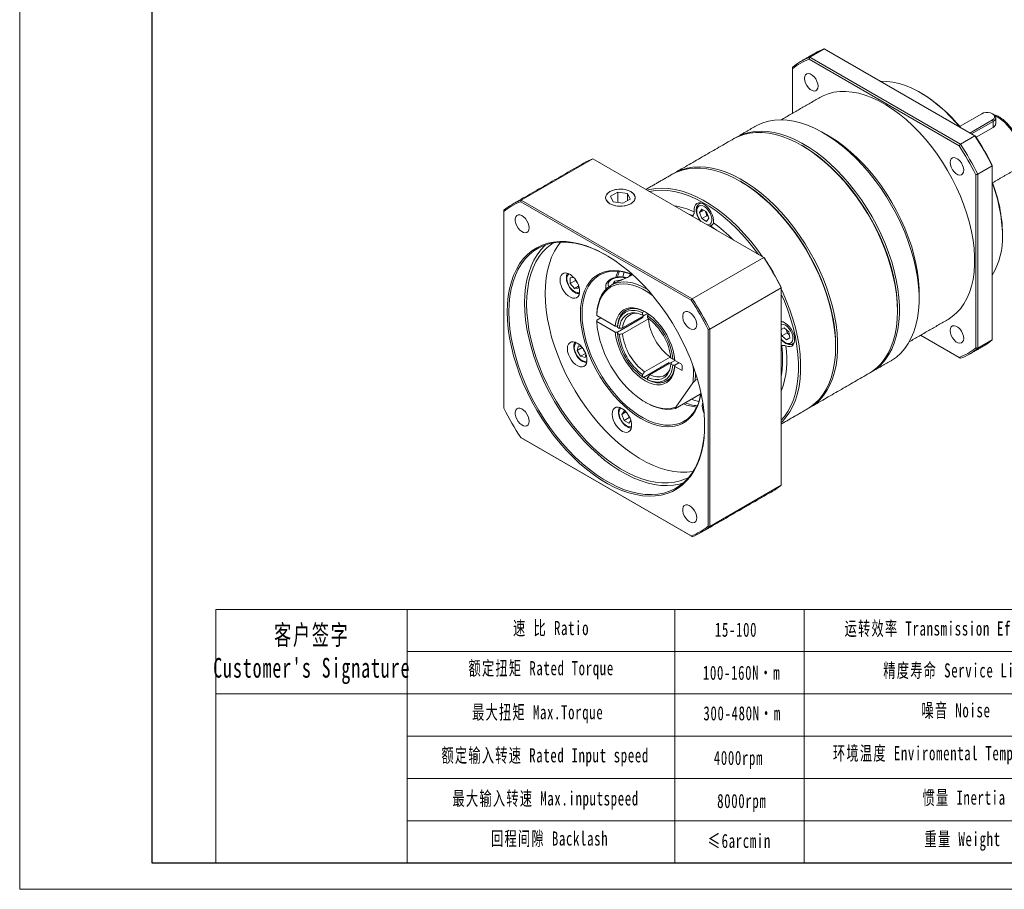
# Model space of a CAD drawing. Header units: millimetres. Extents: x -116 to 646, y -114 to 425.
# Tile 1 of 4: x -116 to 222, y -114 to 185. Entities that reach past the tile are written whole.
import ezdxf

# ---------------------------------------------------------------- set-up
doc = ezdxf.new("R2010")
doc.units = ezdxf.units.MM
doc.header["$LTSCALE"] = 10
doc.layers.get('0').update_dxf_attribs({"lineweight": 18})
doc.layers.add('7标注层', color=4, linetype='Continuous', lineweight=18)
doc.layers.add('图框_外框线', color=7, linetype='Continuous', lineweight=18)
doc.styles.add('标准', font='txt', dxfattribs={"width": 0.667})

msp = doc.modelspace()

# ---------------------------------------------------------------- linework, layer by layer
at = {"color": 7, "linetype": 'Continuous', "lineweight": 15}
for p, q in [((155.39, 171.84), (160.34, 174.7)), ((212.09, 144.83), (160.34, 174.7)), ((206.66, 141.43), (155.16, 171.16)), ((155.39, 171.84), (207.14, 141.97)), ((149.45, 168.41), (149.45, 167.86)), ((149.45, 167.86), (149.45, 152.6)), ((214.43, 152.45), (206.86, 148.08)), ((210.33, 145.84), (218.11, 150.33)), ((218.39, 149.84), (210.9, 145.51)), ((218.11, 150.33), (218.39, 149.84)), ((218.39, 149.84), (218.39, 147.78)), ((219.27, 151.06), (219.27, 148.9)), ((218.39, 147.78), (212.52, 144.39)), ((212.09, 144.83), (207.14, 141.97)), ((80.9, 136.96), (56.37, 122.79)), ((139.64, 103.05), (80.9, 136.96)), ((213.09, 131.67), (218.04, 134.53)), ((218.04, 134.79), (218.04, 134.53)), ((218.04, 74.77), (218.04, 134.53)), ((212.38, 72.06), (212.38, 131.53)), ((213.09, 131.67), (213.09, 71.91)), ((89.51, 125.57), (87.06, 124.15)), ((92.85, 125.05), (89.51, 125.57)), ((89.51, 121.98), (89.51, 125.57)), ((93.75, 123.12), (92.85, 125.05)), ((92.85, 122.6), (92.85, 125.05)), ((114.72, 88.45), (56.19, 122.24)), ((56.37, 122.79), (115.1, 88.89)), ((87.06, 124.15), (87.95, 122.22)), ((87.95, 122.22), (91.3, 121.71)), ((91.3, 121.71), (93.75, 123.12)), ((50.38, 119.34), (50.38, 118.89)), ((50.38, 118.89), (50.38, 51.3)), ((117.55, 118.54), (118.37, 119.7)), ((118.96, 119.35), (117.55, 118.54)), ((118.37, 116.43), (117.55, 118.54)), ((118.37, 119.7), (120, 118.76)), ((119.52, 119.03), (119.73, 118.51)), ((119.73, 118.51), (120.13, 117.45)), ((120, 118.76), (120.82, 116.65)), ((115.21, 117.48), (113.31, 118.25)), ((114.93, 117.32), (115.21, 117.48)), ((120.13, 117.45), (118.37, 116.43)), ((120, 115.49), (118.37, 116.43)), ((120.82, 116.65), (120, 115.49)), ((120.13, 117.45), (120.61, 117.18)), ((121.46, 113.87), (121.17, 113.71)), ((123.36, 112.45), (121.46, 113.87)), ((221.57, 111.18), (221.57, 110.77)), ((139.64, 103.05), (115.1, 88.89)), ((73.2, 96.1), (74.41, 96.21)), ((73.2, 94.21), (73.2, 96.1)), ((74.97, 95.23), (73.2, 94.21)), ((74.97, 95.23), (74.97, 95.53)), ((75.67, 94.35), (74.97, 95.23)), ((87.87, 93.95), (88.36, 95.01)), ((88.36, 95.01), (90.91, 95.41)), ((88.36, 94.21), (88.36, 95.01)), ((94.29, 97.29), (94.29, 97.05)), ((74.61, 92.45), (73.2, 94.21)), ((76.03, 93.27), (74.61, 92.45)), ((76.03, 92.58), (74.61, 92.45)), ((75.68, 94.34), (75.67, 94.35)), ((76.03, 93.54), (76.03, 92.58)), ((85.4, 93.22), (85.4, 92.14)), ((145.63, 92.68), (121.09, 78.52)), ((145.63, 92.89), (145.63, 92.68)), ((145.63, 24.85), (145.63, 92.68)), ((192.93, 90.97), (192.93, 88.93)), ((185.51, 85.06), (185.51, 84.65)), ((88.67, 79.52), (82.29, 83.2)), ((82.29, 81.57), (83.71, 82.39)), ((82.29, 81.16), (88.67, 77.48)), ((89.38, 77.48), (98.22, 82.58)), ((89.38, 77.48), (97.87, 82.38)), ((91.16, 78.91), (99.78, 83.88)), ((100, 81.97), (91.16, 76.86)), ((97.87, 82.79), (97.9, 82.4)), ((98.22, 82.58), (97.87, 82.78)), ((98, 84.09), (98, 83.33)), ((99.78, 83.89), (98.71, 83.27)), ((99.64, 83.8), (100.06, 83.56)), ((99.77, 82.31), (99.77, 83.07)), ((100.08, 82.1), (99.92, 82.01)), ((99.92, 82.01), (100, 81.97)), ((90.04, 78.73), (89.38, 79.11)), ((120.53, 10.81), (120.53, 78.4)), ((121.09, 78.52), (121.09, 10.69)), ((145.63, 78.37), (146.59, 78.93)), ((146.59, 78.93), (145.63, 78.37)), ((146.59, 78.93), (148.17, 77.53)), ((147.43, 78.19), (147.63, 77.22)), ((89.38, 77.07), (90.04, 76.69)), ((145.86, 76.2), (145.63, 77.33)), ((147.63, 77.22), (145.86, 76.2)), ((147.44, 74.8), (145.86, 76.2)), ((148.59, 75.47), (147.44, 74.8)), ((147.63, 77.22), (148.37, 76.56)), ((148.17, 77.53), (148.59, 75.47)), ((207.14, 68.48), (193.44, 76.39)), ((193.44, 76.39), (206.66, 68.76)), ((218.04, 74.77), (213.09, 71.91)), ((75.56, 71.15), (75.98, 72.73)), ((77.31, 72.16), (75.56, 71.15)), ((76.71, 69.15), (75.56, 71.15)), ((75.98, 72.73), (77.08, 72.43)), ((77.91, 71.17), (77.41, 72.03)), ((78.4, 70.32), (77.91, 71.17)), ((145.78, 72.75), (145.63, 72.66)), ((164.3, 72.81), (164.3, 72.4)), ((78.46, 70.16), (76.71, 69.15)), ((78.29, 68.73), (76.71, 69.15)), ((78.59, 69.83), (78.29, 68.73)), ((98.71, 63.78), (107.55, 68.88)), ((107.55, 68.8), (107.7, 68.89)), ((107.55, 68.88), (107.55, 68.8)), ((108.39, 68.14), (107.74, 68.52)), ((108.03, 67.12), (109.1, 67.74)), ((108.96, 68.14), (108.96, 67.66)), ((111.33, 66.44), (109.1, 67.73)), ((107.2, 67.04), (98.36, 61.93)), ((108.03, 67.12), (100.48, 62.76)), ((107.17, 66.62), (106.84, 66.83)), ((106.87, 66.85), (107.2, 66.63)), ((106.87, 66.85), (107.25, 66.59)), ((107.2, 66.64), (107.2, 67.04)), ((107.74, 66.48), (108.39, 66.1)), ((110.52, 66.91), (109.1, 66.1)), ((110.52, 66.91), (109.1, 66.1)), ((109.1, 65.69), (111.33, 64.4)), ((111.62, 64.56), (111.33, 64.4)), ((111.62, 64.56), (111.62, 65.95)), ((98, 62.9), (98, 62.14)), ((99.77, 61.12), (99.77, 61.88)), ((116.11, 60.87), (116.87, 61.32)), ((109.44, 51.69), (115.28, 60)), ((109.32, 51.22), (117.81, 56.12)), ((90.85, 49.21), (91.67, 50.37)), ((92.27, 50.03), (90.85, 49.21)), ((91.67, 47.11), (90.85, 49.21)), ((91.67, 50.37), (92.5, 49.89)), ((93.44, 48.13), (91.67, 47.11)), ((93.03, 49.18), (93.02, 49.2)), ((93.44, 48.13), (93.03, 49.18)), ((93.7, 47.98), (93.44, 48.13)), ((93.3, 46.16), (91.67, 47.11)), ((94, 47.16), (93.3, 46.16)), ((56.19, 41.24), (114.72, 7.45)), ((115.1, 7.23), (56.37, 41.14)), ((145.63, 24.85), (121.09, 10.69))]:
    msp.add_line(p, q, dxfattribs=at)
for p, q in [((17.22, -17.75), (17.22, -104.84)), ((109.15, -17.75), (109.15, -104.84))]:
    msp.add_line(p, q)
for points in [[(158.25, 161.91), (158.15, 162.72), (157.88, 163.58), (157.44, 164.41), (156.88, 165.15), (156.24, 165.73), (155.58, 166.12), (154.94, 166.27), (154.38, 166.18), (153.95, 165.85), (153.67, 165.31), (153.58, 164.61), (153.67, 163.79), (153.95, 162.93), (154.38, 162.1), (154.94, 161.37), (155.58, 160.78), (156.24, 160.4), (156.88, 160.25), (157.44, 160.34), (157.88, 160.67), (158.15, 161.21), (158.25, 161.91)], [(206.98, 147.78), (205.78, 149.2), (203.72, 151.44), (201.6, 153.52), (199.42, 155.44), (197.21, 157.18), (194.97, 158.73), (192.72, 160.08), (190.48, 161.22), (188.25, 162.15), (186.06, 162.85), (183.91, 163.33), (181.82, 163.58), (179.8, 163.6), (179.6, 163.58)], [(158.91, 158.06), (159.98, 158.62), (161.78, 159.33), (163.69, 159.82), (165.7, 160.08), (167.79, 160.11), (169.96, 159.91), (172.2, 159.48), (174.48, 158.82), (176.8, 157.94), (179.15, 156.85), (181.5, 155.54), (183.85, 154.03), (186.19, 152.32), (188.49, 150.43), (190.75, 148.36), (192.96, 146.13), (195.09, 143.75), (197.14, 141.24), (199.11, 138.6), (200.96, 135.86), (202.7, 133.02), (204.32, 130.11), (205.8, 127.14), (207.14, 124.13), (208.33, 121.1), (209.37, 118.06), (210.24, 115.03), (210.94, 112.03), (211.47, 109.08), (211.83, 106.18), (212, 103.37), (212, 100.65), (211.83, 98.04), (211.47, 95.56), (210.94, 93.21), (210.24, 91.02), (209.37, 89), (208.33, 87.15), (207.14, 85.49), (205.8, 84.03), (204.32, 82.78), (202.91, 81.85)], [(218.11, 150.33), (218.58, 150.71), (218.84, 151.16), (218.84, 151.62), (218.58, 152.07), (218.11, 152.45), (217.45, 152.73), (216.67, 152.87), (215.86, 152.87), (215.09, 152.73), (214.43, 152.45)], [(218.39, 152.29), (218.94, 151.85), (219.23, 151.33), (219.23, 150.79), (218.94, 150.28), (218.39, 149.84)], [(136.81, 148.19), (137.46, 148.54), (139.28, 149.34), (141.22, 149.91), (143.26, 150.25), (145.4, 150.36), (147.61, 150.24), (149.89, 149.89), (152.23, 149.31), (154.61, 148.5), (157.02, 147.47), (159.45, 146.23), (161.88, 144.77), (164.29, 143.12), (166.69, 141.27), (169.05, 139.24), (171.36, 137.04), (173.61, 134.68), (175.79, 132.17), (177.88, 129.53), (179.87, 126.78), (181.75, 123.92), (183.52, 120.97), (185.15, 117.95), (186.65, 114.88), (188.01, 111.76), (189.21, 108.63), (190.25, 105.5), (191.13, 102.37), (191.84, 99.28), (192.37, 96.23), (192.73, 93.25), (192.91, 90.35), (192.91, 87.54), (192.73, 84.85), (192.37, 82.28), (191.84, 79.85), (191.13, 77.58), (190.25, 75.47), (189.21, 73.53), (188.01, 71.79), (186.65, 70.24), (185.15, 68.9), (183.52, 67.77), (183.3, 67.64)], [(185.51, 84.65), (185.42, 87.5), (185.15, 90.45), (184.7, 93.46), (184.08, 96.53), (183.29, 99.64), (182.33, 102.78), (181.2, 105.91), (179.93, 109.04), (178.5, 112.13), (176.93, 115.18), (175.23, 118.17), (173.4, 121.07), (171.46, 123.88), (169.42, 126.58), (167.28, 129.16), (165.07, 131.59), (162.79, 133.87), (160.45, 135.99), (158.07, 137.93), (155.66, 139.68), (153.24, 141.24), (150.81, 142.59), (148.39, 143.73), (145.99, 144.65), (143.63, 145.34), (141.32, 145.81), (139.07, 146.05), (136.89, 146.05), (134.81, 145.82), (132.81, 145.37), (130.93, 144.68), (129.38, 143.9)], [(129.74, 144.1), (130.74, 144.66), (132.56, 145.46), (134.5, 146.03), (136.55, 146.38), (138.68, 146.49), (140.89, 146.37), (143.18, 146.01), (145.51, 145.43), (147.89, 144.62), (150.3, 143.6), (152.73, 142.35), (155.16, 140.9), (157.58, 139.24), (159.97, 137.39), (162.33, 135.36), (164.64, 133.16), (166.89, 130.8), (169.07, 128.29), (171.16, 125.65), (173.15, 122.9), (175.03, 120.04), (176.8, 117.09), (178.44, 114.07), (179.94, 111), (181.29, 107.89), (182.49, 104.75), (183.54, 101.62), (184.41, 98.49), (185.12, 95.4), (185.66, 92.36), (186.01, 89.37), (186.19, 86.47), (186.19, 83.67), (186.01, 80.97), (185.66, 78.4), (185.12, 75.97), (184.41, 73.7), (183.54, 71.59), (182.49, 69.65), (181.29, 67.91), (179.94, 66.36), (178.44, 65.02), (176.8, 63.89), (176.23, 63.57)], [(161.83, 144.86), (162.41, 144.52), (164.76, 143.01), (167.09, 141.3), (169.4, 139.41), (171.66, 137.34), (173.86, 135.11), (176, 132.73), (178.05, 130.22), (180.01, 127.58), (181.87, 124.83), (183.61, 122), (185.23, 119.09), (186.71, 116.12), (188.05, 113.11), (189.24, 110.08), (190.28, 107.04), (191.15, 104.01), (191.85, 101.01), (192.38, 98.05), (192.73, 95.16), (192.91, 92.35), (192.93, 90.97)], [(152.99, 141.39), (153.58, 141.04), (155.98, 139.5), (158.37, 137.77), (160.72, 135.85), (163.03, 133.75), (165.29, 131.49), (167.48, 129.09), (169.59, 126.54), (171.61, 123.87), (173.53, 121.09), (175.34, 118.21), (177.02, 115.26), (178.57, 112.25), (179.99, 109.18), (181.25, 106.09), (182.36, 102.99), (183.31, 99.89), (184.1, 96.81), (184.71, 93.78), (185.15, 90.79), (185.42, 87.88), (185.51, 85.06)], [(185.51, 85.06), (185.49, 86.46), (185.31, 89.33), (184.96, 92.28), (184.43, 95.29), (183.73, 98.35), (182.86, 101.44), (181.83, 104.54), (180.64, 107.64), (179.3, 110.72), (177.81, 113.76), (176.19, 116.75), (174.45, 119.66), (172.58, 122.49), (170.61, 125.22), (168.55, 127.83), (166.39, 130.31), (164.17, 132.64), (161.88, 134.82), (159.55, 136.83), (157.18, 138.66), (154.78, 140.3), (152.99, 141.39)], [(208.25, 133.05), (208.15, 133.86), (207.88, 134.72), (207.44, 135.55), (206.88, 136.29), (206.24, 136.87), (205.58, 137.25), (204.94, 137.4), (204.38, 137.31), (203.95, 136.98), (203.67, 136.45), (203.58, 135.74), (203.67, 134.93), (203.95, 134.07), (204.38, 133.24), (204.94, 132.5), (205.58, 131.92), (206.24, 131.53), (206.88, 131.38), (207.44, 131.47), (207.88, 131.8), (208.15, 132.34), (208.25, 133.05)], [(164.3, 72.4), (164.21, 75.26), (163.94, 78.2), (163.49, 81.22), (162.87, 84.29), (162.08, 87.4), (161.11, 90.53), (159.99, 93.67), (158.71, 96.79), (157.28, 99.89), (155.71, 102.93), (154.01, 105.92), (152.19, 108.83), (150.25, 111.64), (148.21, 114.34), (146.07, 116.91), (143.86, 119.35), (141.58, 121.63), (139.24, 123.74), (136.86, 125.69), (134.45, 127.44), (132.02, 128.99), (129.59, 130.34), (127.17, 131.48), (124.78, 132.4), (122.42, 133.1), (120.11, 133.56), (117.86, 133.8), (115.68, 133.81), (113.59, 133.58), (111.6, 133.12), (109.72, 132.44), (108.17, 131.65)], [(108.52, 131.85), (109.53, 132.42), (111.35, 133.22), (113.29, 133.79), (115.33, 134.13), (117.47, 134.24), (119.68, 134.12), (121.96, 133.77), (124.3, 133.19), (126.68, 132.38), (129.09, 131.35), (131.51, 130.1), (133.94, 128.65), (136.36, 126.99), (138.76, 125.15), (141.12, 123.12), (143.43, 120.91), (145.68, 118.55), (147.86, 116.05), (149.95, 113.41), (151.94, 110.65), (153.82, 107.79), (155.59, 104.84), (157.22, 101.83), (158.72, 98.75), (160.08, 95.64), (161.28, 92.51), (162.32, 89.37), (163.2, 86.25), (163.91, 83.15), (164.44, 80.11), (164.8, 77.13), (164.98, 74.23), (164.98, 71.42), (164.8, 68.72), (164.44, 66.16), (163.91, 63.73), (163.2, 61.45), (162.32, 59.34), (161.28, 57.41), (160.08, 55.66), (158.72, 54.12), (157.22, 52.77), (155.59, 51.65), (155.01, 51.32)], [(164.3, 72.81), (164.27, 74.21), (164.1, 77.08), (163.74, 80.03), (163.21, 83.04), (162.51, 86.1), (161.64, 89.19), (160.61, 92.3), (159.42, 95.39), (158.08, 98.47), (156.6, 101.51), (154.98, 104.5), (153.23, 107.42), (151.37, 110.24), (149.4, 112.97), (147.33, 115.58), (145.18, 118.06), (142.96, 120.4), (140.67, 122.57), (138.34, 124.58), (135.96, 126.41), (133.57, 128.05), (131.77, 129.14)], [(131.77, 129.14), (132.37, 128.79), (134.77, 127.25), (137.15, 125.52), (139.51, 123.6), (141.82, 121.51), (144.08, 119.25), (146.27, 116.84), (148.38, 114.29), (150.4, 111.62), (152.32, 108.84), (154.12, 105.97), (155.81, 103.01), (157.36, 100), (158.77, 96.94), (160.04, 93.85), (161.15, 90.74), (162.1, 87.65), (162.88, 84.57), (163.5, 81.53), (163.94, 78.55), (164.21, 75.63), (164.3, 72.81)], [(86.8, 125.72), (86.08, 125.2), (85.59, 124.61), (85.34, 123.97), (85.34, 123.31), (85.59, 122.66), (86.08, 122.07), (86.8, 121.56), (87.69, 121.14), (88.72, 120.86), (89.83, 120.71), (90.97, 120.71), (92.09, 120.86), (93.12, 121.14), (94.01, 121.56), (94.72, 122.07), (95.22, 122.66), (95.47, 123.31), (95.47, 123.97), (95.22, 124.61), (94.72, 125.2), (94.01, 125.72), (93.12, 126.13), (92.09, 126.42), (90.97, 126.56), (89.83, 126.56), (88.72, 126.42), (87.69, 126.13), (86.8, 125.72)], [(89.1, 126.45), (88.04, 126.22), (87.11, 125.85), (86.34, 125.37), (85.77, 124.8), (85.44, 124.18), (85.35, 123.53), (85.52, 122.88), (85.94, 122.27), (86.57, 121.73), (87.4, 121.29), (88.38, 120.96), (89.46, 120.77), (90.59, 120.72), (91.71, 120.82), (92.76, 121.06), (93.7, 121.43), (94.47, 121.9), (95.03, 122.47), (95.37, 123.09), (95.45, 123.75), (95.28, 124.39), (94.87, 125), (94.23, 125.54), (93.4, 125.98), (92.42, 126.31), (91.34, 126.5), (90.21, 126.55), (89.1, 126.45)], [(99.57, 126.18), (100.56, 126.44), (102.6, 126.78), (104.74, 126.89), (106.95, 126.77), (109.23, 126.42), (111.57, 125.84), (113.95, 125.03), (116.36, 124), (118.79, 122.76), (121.22, 121.3), (123.64, 119.65), (126.03, 117.8), (128.39, 115.77), (130.7, 113.57), (132.95, 111.21), (135.13, 108.7), (137.22, 106.06), (139.21, 103.3), (139.21, 103.3)], [(137.78, 104.13), (136.67, 105.62), (134.61, 108.24), (132.45, 110.71), (130.23, 113.05), (127.94, 115.23), (125.61, 117.24), (123.24, 119.06), (120.84, 120.7), (118.44, 122.14), (116.04, 123.37), (113.66, 124.39), (111.3, 125.19), (108.99, 125.76), (106.73, 126.11), (104.54, 126.23), (102.43, 126.12), (100.41, 125.78), (100.3, 125.76)], [(115.73, 118.79), (115.69, 119.71), (115.83, 120.51), (116.14, 121.15), (116.61, 121.59), (117.21, 121.82), (117.9, 121.82), (118.65, 121.59), (119.43, 121.14), (120.18, 120.5), (120.88, 119.7), (121.47, 118.79), (121.94, 117.8), (122.25, 116.8), (122.39, 115.84), (122.35, 114.97)], [(117.47, 121.51), (118, 121.7), (118.32, 121.72)], [(120.21, 114.27), (120.67, 114.3), (121.18, 114.56), (121.55, 115.04), (121.74, 115.71), (121.74, 116.52), (121.55, 117.42), (121.18, 118.32), (120.67, 119.17), (120.05, 119.9), (119.36, 120.47), (118.66, 120.82), (118, 120.93), (117.42, 120.79), (116.98, 120.42), (116.7, 119.83), (116.6, 119.08)], [(119.73, 118.51), (119.83, 118.27), (119.95, 118.04), (120.09, 117.82), (120.24, 117.61), (120.41, 117.42), (120.58, 117.25), (120.58, 117.25)], [(59.11, 113.26), (59.02, 114.06), (58.76, 114.9), (58.34, 115.73), (57.81, 116.47), (57.19, 117.08), (56.54, 117.51), (55.9, 117.73), (55.32, 117.71), (54.84, 117.47), (54.5, 117.02), (54.32, 116.4), (54.32, 115.64), (54.5, 114.81), (54.84, 113.97), (55.32, 113.18), (55.9, 112.49), (56.54, 111.97), (57.19, 111.65), (57.81, 111.54), (58.34, 111.67), (58.76, 112.02), (59.02, 112.56), (59.11, 113.26)], [(51.58, 84.4), (51.67, 87.17), (51.94, 89.83), (52.37, 92.35), (52.99, 94.73), (53.77, 96.96), (54.71, 99.02), (55.82, 100.9), (57.08, 102.59), (58.49, 104.08), (60.04, 105.38), (61.72, 106.45), (63.53, 107.32), (65.45, 107.96), (67.47, 108.37), (69.59, 108.56), (71.79, 108.53), (74.06, 108.26), (76.39, 107.77), (78.77, 107.05), (81.18, 106.11), (83.62, 104.96), (86.06, 103.6), (88.51, 102.04), (90.93, 100.28), (93.33, 98.34), (95.69, 96.23), (97.99, 93.95), (100.23, 91.52), (102.39, 88.94), (104.46, 86.25), (106.43, 83.44), (108.3, 80.54), (110.04, 77.55), (111.66, 74.5), (113.14, 71.4), (114.48, 68.26), (115.66, 65.1), (116.69, 61.95), (117.55, 58.81), (118.25, 55.7), (118.77, 52.64), (119.13, 49.64), (119.3, 46.72), (119.3, 43.9), (119.13, 41.18), (118.77, 38.59), (118.25, 36.14), (117.55, 33.83), (116.69, 31.69), (115.66, 29.72), (114.48, 27.93), (113.14, 26.34), (111.66, 24.94), (110.04, 23.76), (108.3, 22.78), (106.43, 22.03), (104.46, 21.5), (102.39, 21.2), (100.23, 21.12), (97.99, 21.28), (95.69, 21.66), (93.33, 22.26), (90.93, 23.09), (88.51, 24.13), (86.06, 25.39), (83.62, 26.85), (81.18, 28.51), (78.77, 30.36), (76.39, 32.39), (74.06, 34.59), (71.79, 36.95), (69.59, 39.45), (67.47, 42.09), (65.45, 44.84), (63.53, 47.7), (61.72, 50.64), (60.04, 53.67), (58.49, 56.75), (57.08, 59.87), (55.82, 63.01), (54.71, 66.17), (53.77, 69.32), (52.99, 72.45), (52.37, 75.54), (51.94, 78.57), (51.67, 81.53), (51.58, 84.4)], [(85.6, 103.88), (84.51, 104.48), (82.06, 105.69), (79.64, 106.67), (77.24, 107.44), (74.89, 107.98), (72.6, 108.29), (70.38, 108.37), (68.24, 108.22), (66.19, 107.84), (64.25, 107.23), (62.42, 106.39), (60.72, 105.34), (59.15, 104.06), (57.72, 102.58), (56.45, 100.9), (55.32, 99.03), (54.36, 96.98), (53.57, 94.75), (52.95, 92.37), (52.51, 89.84), (52.24, 87.18), (52.15, 84.4)], [(64.59, 90.77), (64.68, 93.52), (64.95, 96.16), (65.4, 98.66), (66.02, 101.01), (66.81, 103.2), (67.78, 105.23), (68.9, 107.07), (69.87, 108.36)], [(57.52, 87.5), (57.61, 90.28), (57.88, 92.95), (58.33, 95.47), (58.95, 97.86), (59.74, 100.08), (60.7, 102.13), (61.82, 104.01), (63.1, 105.69), (64.53, 107.17), (64.83, 107.44)], [(58.23, 87.1), (58.32, 89.85), (58.59, 92.48), (59.03, 94.98), (59.66, 97.34), (60.45, 99.53), (61.41, 101.55), (62.53, 103.39), (63.81, 105.04), (65.24, 106.49), (66.81, 107.72), (67.37, 108.09)], [(76.69, 83.79), (76.77, 85.95), (77.04, 88), (77.48, 89.9), (78.09, 91.65), (78.86, 93.23), (79.8, 94.63), (80.88, 95.83), (82.11, 96.83), (83.47, 97.61), (84.95, 98.18), (86.53, 98.52), (88.21, 98.63), (89.96, 98.51), (91.79, 98.16), (93.65, 97.59), (94.61, 97.22)], [(94.71, 97.13), (94.41, 97.25), (92.53, 97.87), (90.69, 98.26), (88.92, 98.42), (87.23, 98.35), (85.63, 98.05), (84.13, 97.51), (82.76, 96.76), (81.51, 95.78), (80.41, 94.6), (79.46, 93.21), (78.68, 91.64), (78.06, 89.9), (77.61, 88), (77.34, 85.96), (77.25, 83.79)], [(88.88, 96.36), (89.09, 97), (89.66, 98.38)], [(91.24, 96.42), (91.56, 97.7), (91.68, 98.08)], [(69.7, 95.38), (69.79, 96.22), (70.06, 96.91), (70.48, 97.42), (71.05, 97.71), (71.73, 97.77), (72.47, 97.6), (73.25, 97.2), (74.02, 96.6), (74.74, 95.83), (75.36, 94.93), (75.86, 93.95), (76.21, 92.94), (76.39, 91.96), (76.39, 91.06), (76.21, 90.29), (75.86, 89.69), (75.36, 89.29), (74.74, 89.11), (74.02, 89.17), (73.25, 89.46), (72.47, 89.96), (71.73, 90.65), (71.05, 91.49), (70.48, 92.43), (70.06, 93.43), (69.79, 94.43), (69.7, 95.38)], [(72.78, 97.47), (72.66, 97.38), (72.28, 96.92), (72.08, 96.27), (72.07, 95.47), (72.24, 94.59), (72.59, 93.69), (73.09, 92.84), (73.7, 92.1), (74.38, 91.52), (75.08, 91.16), (75.74, 91.03), (76.32, 91.14), (76.4, 91.19)], [(82.29, 83.61), (82.48, 85.52), (82.84, 87.29), (83.37, 88.91), (84.08, 90.36), (84.94, 91.62), (85.96, 92.67), (87.12, 93.52), (88.41, 94.15), (89.81, 94.55), (91.32, 94.71), (92.91, 94.65), (94.56, 94.35), (96.27, 93.82), (98.01, 93.07), (99.65, 92.17)], [(92.26, 96.04), (91.84, 96.14), (90.8, 96.28), (89.74, 96.26), (88.72, 96.09), (87.8, 95.77), (87.04, 95.34), (86.5, 94.81), (86.21, 94.22), (86.17, 93.6), (86.39, 93.03)], [(94.09, 97.37), (93.8, 97.1), (93.42, 96.71)], [(101.46, 90.08), (99.82, 91.22), (98.08, 92.24), (96.35, 93.03), (94.64, 93.61), (92.98, 93.95), (91.39, 94.06), (89.88, 93.93), (88.46, 93.57), (87.17, 92.97), (86, 92.15), (84.97, 91.12), (84.1, 89.89), (83.38, 88.46), (82.84, 86.86), (82.48, 85.1), (82.29, 83.2)], [(85.63, 92.37), (85.43, 92.9), (85.4, 93.24)], [(145.63, 92.19), (146, 91.4), (147.35, 88.29), (148.55, 85.16), (149.59, 82.02), (150.47, 78.9), (151.18, 75.81), (151.72, 72.76), (152.07, 69.78), (152.25, 66.88), (152.25, 64.07), (152.07, 61.38), (151.72, 58.81), (151.18, 56.38), (150.47, 54.1), (149.59, 51.99), (148.55, 50.06), (147.35, 48.32), (146, 46.77), (145.63, 46.41)], [(115.34, 29.6), (115.3, 29.59), (113.21, 29.37), (111.03, 29.37), (108.78, 29.61), (106.47, 30.07), (104.11, 30.77), (101.72, 31.69), (99.3, 32.83), (96.87, 34.18), (94.44, 35.73), (92.03, 37.49), (89.65, 39.43), (87.31, 41.54), (85.03, 43.83), (82.82, 46.26), (80.68, 48.84), (78.64, 51.54), (76.7, 54.35), (74.88, 57.25), (73.18, 60.24), (71.61, 63.28), (70.18, 66.38), (68.9, 69.5), (67.78, 72.64), (66.81, 75.77), (66.02, 78.88), (65.4, 81.95), (64.95, 84.97), (64.68, 87.91), (64.59, 90.77)], [(145.63, 47.25), (146.7, 48.5), (147.88, 50.23), (148.92, 52.14), (149.78, 54.23), (150.49, 56.48), (151.01, 58.88), (151.37, 61.42), (151.55, 64.09), (151.55, 66.86), (151.37, 69.73), (151.01, 72.68), (150.49, 75.7), (149.78, 78.76), (148.92, 81.85), (147.88, 84.95), (146.7, 88.05), (145.63, 90.53)], [(112.02, 25.69), (110.65, 25.29), (108.61, 24.91), (106.47, 24.76), (104.25, 24.84), (101.96, 25.15), (99.61, 25.69), (97.21, 26.45), (94.78, 27.44), (92.34, 28.65), (89.88, 30.06), (87.44, 31.68), (85.01, 33.5), (82.61, 35.49), (80.27, 37.67), (77.97, 40), (75.75, 42.49), (73.61, 45.11), (71.57, 47.85), (69.63, 50.71), (67.8, 53.65), (66.1, 56.67), (64.53, 59.76), (63.1, 62.89), (61.82, 66.04), (60.7, 69.21), (59.74, 72.37), (58.95, 75.51), (58.33, 78.61), (57.88, 81.65), (57.61, 84.62), (57.52, 87.5)], [(113.85, 27.56), (112.81, 27.06), (110.93, 26.38), (108.93, 25.92), (106.84, 25.69), (104.67, 25.7), (102.42, 25.93), (100.11, 26.4), (97.75, 27.1), (95.35, 28.01), (92.93, 29.15), (90.5, 30.5), (88.08, 32.06), (85.67, 33.81), (83.29, 35.75), (80.95, 37.87), (78.67, 40.15), (76.45, 42.59), (74.32, 45.16), (72.28, 47.86), (70.34, 50.67), (68.51, 53.58), (66.81, 56.56), (65.24, 59.61), (63.81, 62.71), (62.53, 65.83), (61.41, 68.97), (60.45, 72.1), (59.66, 75.21), (59.03, 78.28), (58.59, 81.3), (58.32, 84.24), (58.23, 87.1)], [(88.67, 79.52), (88.89, 80.98), (89.28, 82.28), (89.85, 83.41), (90.58, 84.34), (91.46, 85.06), (92.48, 85.55), (93.62, 85.8), (94.85, 85.82), (96.15, 85.59), (97.51, 85.13), (98.89, 84.44), (100.27, 83.54), (101.62, 82.44), (102.93, 81.16), (104.16, 79.72), (105.29, 78.15), (106.31, 76.49), (107.2, 74.75), (107.93, 72.97), (108.5, 71.19), (108.89, 69.43), (109.1, 67.73)], [(89.38, 79.52), (89.6, 80.97), (90, 82.25), (90.59, 83.36), (91.34, 84.26), (92.24, 84.93), (93.28, 85.38), (94.44, 85.58), (95.68, 85.53), (97, 85.24), (98.36, 84.71)], [(99.07, 84.34), (97.91, 84.9), (96.61, 85.35), (95.35, 85.57), (94.16, 85.55), (93.07, 85.31), (92.09, 84.84), (91.23, 84.15), (90.52, 83.26), (89.97, 82.17), (89.59, 80.92), (89.38, 79.52)], [(98, 84.09), (96.7, 84.6), (95.44, 84.87), (94.24, 84.92), (93.14, 84.72), (92.14, 84.3), (91.27, 83.65), (90.55, 82.78), (89.99, 81.73), (89.6, 80.5), (89.38, 79.11)], [(116.61, 80.06), (116.52, 80.86), (116.26, 81.71), (115.84, 82.53), (115.31, 83.28), (114.69, 83.89), (114.04, 84.32), (113.4, 84.53), (112.82, 84.52), (112.34, 84.28), (112, 83.83), (111.82, 83.2), (111.82, 82.45), (112, 81.62), (112.34, 80.78), (112.82, 79.98), (113.4, 79.3), (114.04, 78.78), (114.69, 78.45), (115.31, 78.35), (115.84, 78.48), (116.26, 78.82), (116.52, 79.37), (116.61, 80.06)], [(175.88, 63.36), (176.93, 64.02), (178.5, 65.26), (179.93, 66.7), (181.2, 68.35), (182.33, 70.19), (183.29, 72.21), (184.08, 74.41), (184.7, 76.76), (185.15, 79.26), (185.42, 81.89), (185.51, 84.65)], [(52.15, 84.4), (52.24, 81.52), (52.51, 78.55), (52.95, 75.51), (53.57, 72.41), (54.36, 69.27), (55.32, 66.11), (56.45, 62.94), (57.72, 59.78), (59.15, 56.65), (60.72, 53.57), (62.42, 50.55), (64.25, 47.6), (66.19, 44.75), (68.24, 42.01), (70.38, 39.38), (72.6, 36.9), (74.89, 34.56), (77.24, 32.39), (79.64, 30.39), (82.06, 28.58), (84.51, 26.96), (86.96, 25.54), (89.41, 24.34), (91.84, 23.35), (94.23, 22.58), (96.58, 22.04), (98.87, 21.73), (101.09, 21.65), (103.23, 21.8), (105.28, 22.19), (107.22, 22.8), (109.05, 23.63), (110.75, 24.69), (112.32, 25.96), (113.75, 27.44), (115.03, 29.12), (116.15, 30.99), (117.11, 33.05), (117.9, 35.27), (118.52, 37.65), (118.97, 40.18), (119.23, 42.84), (119.32, 45.46)], [(118.06, 56.59), (117.91, 55.58), (117.47, 53.68), (116.86, 51.93), (116.08, 50.35), (115.15, 48.95), (114.06, 47.74), (112.84, 46.75), (111.48, 45.96), (110, 45.4), (108.42, 45.06), (106.74, 44.95), (104.98, 45.07), (103.16, 45.41), (101.29, 45.99), (99.39, 46.78), (97.47, 47.78), (95.56, 48.99), (93.65, 50.4), (91.79, 51.98), (89.96, 53.74), (88.21, 55.65), (86.53, 57.7), (84.95, 59.86), (83.47, 62.13), (82.11, 64.48), (80.88, 66.9), (79.8, 69.35), (78.86, 71.83), (78.09, 74.31), (77.48, 76.76), (77.04, 79.17), (76.77, 81.52), (76.69, 83.79)], [(77.25, 83.79), (77.34, 81.52), (77.61, 79.17), (78.06, 76.75), (78.68, 74.29), (79.46, 71.81), (80.41, 69.33), (81.51, 66.88), (82.76, 64.47), (84.13, 62.12), (85.63, 59.86), (87.23, 57.71), (88.92, 55.68), (90.69, 53.8), (92.53, 52.07), (94.41, 50.52), (96.32, 49.16), (98.24, 48), (100.16, 47.05), (102.05, 46.32), (103.91, 45.81), (105.72, 45.53), (107.45, 45.49), (109.1, 45.68), (110.65, 46.1), (112.09, 46.74), (113.4, 47.61), (114.57, 48.69), (115.6, 49.97), (116.46, 51.45), (117.17, 53.11), (117.7, 54.94), (118.04, 56.73)], [(82.29, 81.16), (82.48, 79.05), (82.84, 76.87), (83.39, 74.65), (84.1, 72.4), (84.97, 70.15), (86, 67.93), (87.17, 65.76), (88.47, 63.66), (89.89, 61.67), (91.4, 59.8), (93, 58.06), (94.66, 56.49), (96.37, 55.09), (98.1, 53.89), (99.85, 52.89), (101.58, 52.11), (103.29, 51.56), (104.94, 51.24), (106.53, 51.15), (108.04, 51.3), (109.44, 51.69)], [(90.04, 78.73), (90.28, 80.14), (90.71, 81.37), (91.34, 82.39), (92.14, 83.19), (93.1, 83.74), (94.19, 84.04), (95.39, 84.07), (96.67, 83.83), (98, 83.33)], [(91.16, 78.91), (91.39, 80.23), (91.8, 81.39), (92.4, 82.36), (93.16, 83.11), (94.07, 83.64), (95.1, 83.92), (96.14, 83.96)], [(145.63, 81.1), (146.23, 80.96), (147, 80.59), (147.76, 80.01), (148.48, 79.26), (149.12, 78.38), (149.63, 77.41), (150, 76.41), (150.2, 75.43), (150.22, 74.52), (150.07, 73.73), (149.74, 73.11), (149.26, 72.68), (148.66, 72.47), (147.96, 72.49), (147.2, 72.73)], [(145.63, 80.92), (145.96, 80.98), (146.15, 80.99)], [(146.35, 80.13), (145.7, 80.19), (145.63, 80.18)], [(145.63, 75.15), (145.96, 74.75), (146.63, 74.14), (147.34, 73.72), (148.02, 73.54), (148.62, 73.6), (149.11, 73.91), (149.44, 74.44), (149.59, 75.14), (149.55, 75.98), (149.32, 76.88), (148.92, 77.77), (148.38, 78.6), (147.74, 79.31), (147.04, 79.83), (146.35, 80.13)], [(208.25, 75.31), (208.15, 76.12), (207.88, 76.98), (207.44, 77.81), (206.88, 78.55), (206.24, 79.13), (205.58, 79.51), (204.94, 79.67), (204.38, 79.57), (203.95, 79.25), (203.67, 78.71), (203.58, 78), (203.67, 77.19), (203.95, 76.33), (204.38, 75.5), (204.94, 74.76), (205.58, 74.18), (206.24, 73.8), (206.88, 73.64), (207.44, 73.74), (207.88, 74.07), (208.15, 74.6), (208.25, 75.31)], [(109.1, 65.69), (108.89, 64.23), (108.5, 62.93), (107.93, 61.8), (107.2, 60.87), (106.31, 60.15), (105.29, 59.66), (104.16, 59.41), (102.93, 59.39), (101.62, 59.62), (100.27, 60.08), (98.89, 60.77), (97.51, 61.67), (96.15, 62.77), (94.85, 64.05), (93.62, 65.49), (92.48, 67.06), (91.46, 68.72), (90.58, 70.46), (89.85, 72.24), (89.28, 74.02), (88.89, 75.78), (88.67, 77.48)], [(72.22, 71.77), (72.31, 72.61), (72.58, 73.3), (73.01, 73.81), (73.58, 74.1), (74.25, 74.16), (75, 73.99), (75.78, 73.59), (76.55, 72.99), (77.26, 72.22), (77.89, 71.32), (78.39, 70.34), (78.74, 69.34), (78.92, 68.36), (78.92, 67.45), (78.74, 66.68), (78.39, 66.08), (77.89, 65.68), (77.26, 65.5), (76.55, 65.56), (75.78, 65.85), (75, 66.35), (74.25, 67.04), (73.58, 67.88), (73.01, 68.82), (72.58, 69.82), (72.31, 70.82), (72.22, 71.77)], [(75.3, 73.86), (75.24, 73.82), (74.85, 73.38), (74.62, 72.75), (74.58, 71.97), (74.73, 71.09), (75.06, 70.19), (75.54, 69.33), (76.14, 68.58), (76.82, 67.98), (77.52, 67.58), (78.19, 67.42), (78.78, 67.51), (78.93, 67.58)], [(150.15, 74.05), (149.77, 73.58), (149.53, 73.41)], [(154.66, 51.11), (155.71, 51.78), (157.28, 53.01), (158.71, 54.46), (159.99, 56.1), (161.11, 57.94), (162.08, 59.97), (162.87, 62.16), (163.49, 64.51), (163.94, 67.02), (164.21, 69.65), (164.3, 72.4)], [(98.08, 62.13), (99.24, 61.38), (100.57, 60.71), (101.88, 60.27), (103.13, 60.05), (104.32, 60.06), (105.42, 60.31), (106.4, 60.78), (107.25, 61.47), (107.96, 62.36), (108.51, 63.44), (108.89, 64.7), (109.1, 66.1)], [(107.74, 66.48), (107.5, 65.07), (107.06, 63.84), (106.44, 62.82), (105.64, 62.02), (104.68, 61.47), (103.59, 61.17), (102.39, 61.14), (101.11, 61.38), (99.77, 61.88)], [(99.77, 61.12), (101.08, 60.61), (102.34, 60.34), (103.53, 60.29), (104.64, 60.49), (105.64, 60.91), (106.51, 61.56), (107.23, 62.43), (107.79, 63.48), (108.18, 64.71), (108.39, 66.1)], [(109.1, 66.1), (108.88, 64.65), (108.48, 63.37), (107.9, 62.26), (107.15, 61.36), (106.24, 60.68), (105.2, 60.24), (104.05, 60.04), (102.8, 60.09), (101.49, 60.38), (100.13, 60.91)], [(107.35, 64.56), (106.79, 63.67), (106.03, 62.91), (105.12, 62.39), (104.09, 62.11), (102.95, 62.08), (101.74, 62.29), (100.48, 62.76)], [(116.21, 63.48), (116.21, 62.83), (116.11, 60.87)], [(117.34, 53.62), (115.56, 54.11), (114.8, 54.38)], [(59.11, 46.86), (59.02, 47.66), (58.76, 48.5), (58.34, 49.33), (57.81, 50.07), (57.19, 50.68), (56.54, 51.11), (55.9, 51.33), (55.32, 51.32), (54.84, 51.08), (54.5, 50.63), (54.32, 50), (54.32, 49.24), (54.5, 48.41), (54.84, 47.57), (55.32, 46.78), (55.9, 46.1), (56.54, 45.57), (57.19, 45.25), (57.81, 45.14), (58.34, 45.27), (58.76, 45.62), (59.02, 46.16), (59.11, 46.86)], [(87.57, 49.31), (87.66, 50.15), (87.93, 50.84), (88.36, 51.35), (88.93, 51.64), (89.6, 51.7), (90.35, 51.53), (91.13, 51.13), (91.89, 50.53), (92.61, 49.76), (93.24, 48.86), (93.74, 47.88), (94.09, 46.87), (94.27, 45.89), (94.27, 44.99), (94.09, 44.22), (93.74, 43.62), (93.24, 43.22), (92.61, 43.04), (91.89, 43.1), (91.13, 43.38), (90.35, 43.89), (89.6, 44.58), (88.93, 45.42), (88.36, 46.36), (87.93, 47.36), (87.66, 48.36), (87.57, 49.31)], [(90.65, 51.39), (90.24, 50.99), (89.99, 50.38), (89.93, 49.61), (90.05, 48.74), (90.36, 47.84), (90.82, 46.97), (91.41, 46.2), (92.08, 45.58), (92.78, 45.16), (93.45, 44.97), (94.06, 45.02), (94.28, 45.12)], [(109.32, 51.22), (107.87, 50.95), (106.33, 50.91), (104.71, 51.1), (103.04, 51.52), (101.32, 52.16), (99.59, 53.02), (99.24, 53.21)], [(118.53, 52.08), (118.62, 52.92), (118.69, 53.17)], [(116.61, 13.66), (116.52, 14.47), (116.26, 15.31), (115.84, 16.13), (115.31, 16.88), (114.69, 17.49), (114.04, 17.92), (113.4, 18.13), (112.82, 18.12), (112.34, 17.88), (112, 17.43), (111.82, 16.81), (111.82, 16.05), (112, 15.22), (112.34, 14.38), (112.82, 13.58), (113.4, 12.9), (114.04, 12.38), (114.69, 12.05), (115.31, 11.95), (115.84, 12.08), (116.26, 12.42), (116.52, 12.97), (116.61, 13.66)]]:
    msp.add_lwpolyline(points, dxfattribs=at)
for centre, radius, start, end in [((166.97, 156.34), 19.52, 109.8546, 119.9764), ((162, 153.54), 19.45, 109.8425, 130.1683), ((161.8, 153.06), 19.28, 110.1462, 129.8646), ((166.81, 115.26), 51.79, 38.677, 58.7892), ((211.14, 137.35), 16.45, 1.9789, 61.5941), ((123.45, 86.78), 100.25, 26.6001, 33.3999), ((128.4, 89.64), 100.25, 26.6001, 33.3999), ((129.24, 90.13), 99.4, 26.7024, 33.2976), ((123.58, 86.86), 99.4, 26.7024, 33.2976), ((88.69, 116.56), 21.83, 110.8803, 119.9821), ((170.83, 110.3), 50.75, 0.9967, 21.5365), ((168.84, 109.61), 52.75, 1.2671, 21.1359), ((64.13, 102.45), 21.78, 110.8716, 129.1392), ((63.97, 102.06), 21.64, 111.0918, 128.9189), ((105.32, 96.01), 25.05, 65.4487, 81.8049), ((122.31, 119.38), 5.72, 182.9705, 223.3493), ((122.42, 119.57), 2.9, 191.3043, 201.4535), ((92.16, 72.97), 51.72, 44.2752, 54.2832), ((196.45, 109.88), 25.14, 329.1758, 2.0266), ((45.44, 41.75), 112.39, 26.9465, 33.0535), ((46.11, 42.14), 111.71, 27.0205, 32.9795), ((104.62, 92.06), 15.81, 156.584, 163.9356), ((78.33, 96.48), 3.4, 200.9241, 218.7481), ((21.01, 27.65), 111.71, 27.0205, 32.9795), ((20.9, 27.58), 112.39, 26.9465, 33.0535), ((87.33, 65.93), 21.18, 5.9819, 54.0181), ((88.04, 66.34), 19.82, 6.2992, 53.7008), ((118.81, 84.1), 18.93, 186.4799, 233.5201), ((150.64, 78.96), 3.3, 193.5215, 226.4729), ((110.45, 79.28), 21.18, 185.9819, 234.0181), ((109.74, 78.87), 19.82, 186.2992, 233.7008), ((109.97, 79), 18.93, 186.4799, 233.5201), ((205.46, 89.68), 19.51, 300.0156, 310.1587), ((80.82, 72.86), 3.37, 200.9016, 210.0729), ((80.82, 72.85), 3.37, 209.9271, 219.0931), ((110.51, 68.02), 35.58, 350.7005, 7.6385), ((116.89, 67.93), 30.69, 339.4547, 8.9956), ((200.02, 86.86), 19.28, 290.1462, 309.8646), ((200.54, 86.78), 19.45, 289.8425, 310.1683), ((111, 65.92), 0.615, 2.6055, 57.3945), ((111.44, 64.54), 0.175, 230.7967, 9.214), ((93.02, 63.14), 22.48, 351.9854, 7.558), ((149.9, 102.05), 111.71, 207.0205, 212.9795), ((118.1, 68.45), 16.79, 248.8448, 264.874), ((118.91, 69.49), 17.48, 249.0972, 263.0111), ((125.04, 52.25), 6.51, 181.5548, 204.9104), ((96.2, 50.41), 3.41, 201.2611, 219.0613), ((131.85, 41.78), 21.82, 300.0106, 309.1322), ((106.93, 27.64), 21.64, 291.0918, 308.9189), ((107.35, 27.58), 21.78, 290.8716, 309.1392)]:
    msp.add_arc(centre, radius, start, end, dxfattribs=at)
for points in [[(157.22, 173.25), (152.27, 170.39)], [(155.16, 171.16), (155.39, 171.84)], [(193.65, 159.56), (193.29, 159.76)], [(158.91, 158.06), (145.58, 150.36)], [(218.39, 152.29), (218.11, 152.45)], [(136.81, 148.19), (130.09, 144.31)], [(161.83, 144.86), (160.06, 145.88)], [(129.38, 143.9), (108.87, 132.06)], [(206.66, 141.43), (207.14, 141.97)], [(212.32, 144.69), (212.09, 144.83)], [(152.99, 141.39), (152.63, 141.59)], [(77.78, 135.47), (53.24, 121.31)], [(218.11, 128.73), (225.3, 132.88)], [(108.17, 131.65), (99.13, 126.44)], [(131.77, 129.14), (131.42, 129.35)], [(213.09, 131.67), (212.38, 131.53)], [(86.83, 125.7), (86.8, 125.68)], [(94.01, 125.68), (93.98, 125.7)], [(56.37, 122.79), (56.19, 122.24)], [(117.98, 121.81), (117.48, 121.52)], [(139.64, 103.05), (139.82, 102.95)], [(87.77, 93.9), (87.24, 93.59)], [(115.1, 88.89), (114.72, 88.45)], [(82.29, 83.2), (82.29, 83.61)], [(82.29, 81.57), (82.29, 81.16)], [(97.87, 82.38), (97.87, 82.79)], [(189.57, 74.15), (202.91, 81.85)], [(89.38, 79.52), (88.67, 79.52)], [(121.09, 78.52), (120.53, 78.4)], [(145.81, 81.08), (145.63, 80.97)], [(88.67, 77.48), (89.38, 77.48)], [(149.56, 73.43), (150.06, 73.71)], [(210.26, 69.93), (215.21, 72.79)], [(213.09, 71.91), (212.38, 72.06)], [(176.58, 63.77), (183.3, 67.64)], [(207.14, 68.48), (206.66, 68.76)], [(109.1, 66.1), (109.1, 65.69)], [(116.11, 60.87), (115.28, 60)], [(155.37, 51.52), (175.88, 63.36)], [(117.81, 56.12), (117.96, 56.29)], [(98.89, 53.42), (99.24, 53.21)], [(109.44, 51.69), (109.32, 51.22)], [(145.63, 45.9), (154.66, 51.11)], [(56.19, 41.24), (56.37, 41.14)], [(118.23, 8.72), (142.77, 22.88)], [(121.09, 10.69), (120.53, 10.81)], [(114.72, 7.45), (115.1, 7.23)]]:
    msp.add_open_spline(points, degree=1, dxfattribs=at)
for points, knots in [([(225.2, 132.84), (225.44, 132.98), (225.96, 133.29), (226.61, 133.98), (227.17, 134.86), (227.57, 135.89), (227.82, 137.05), (227.89, 138.12), (227.85, 139.25), (227.7, 140.44), (227.37, 141.88), (226.88, 143.33), (226.25, 144.76), (225.49, 146.14), (224.62, 147.45), (223.65, 148.66), (222.6, 149.74), (221.49, 150.68), (220.34, 151.44), (219.31, 151.98), (218.66, 152.17), (218.41, 152.24)], [0, 0, 0, 0, 1.056824, 2.317189, 3.587104, 4.885875, 6.217818, 7.561342, 8.290498, 9.660278, 11.027606, 12.39189, 13.753654, 15.114139, 16.474854, 17.837018, 19.202165, 20.571934, 21.947644, 23.329525, 24.226491, 24.226491, 24.226491, 24.226491]), ([(219.25, 149.18), (219.23, 148.97), (219.19, 148.53), (218.81, 148.06), (218.48, 147.85), (218.39, 147.78)], [0, 0, 0, 0, 0.667842, 1.415571, 1.72456, 1.72456, 1.72456, 1.72456]), ([(115.21, 117.48), (115.29, 117.53), (115.44, 117.64), (115.6, 117.92), (115.71, 118.24), (115.75, 118.55), (115.73, 118.72), (115.73, 118.79)], [0, 0, 0, 0, 0.310278, 0.620493, 0.937251, 1.260407, 1.484337, 1.484337, 1.484337, 1.484337]), ([(117.48, 121.5), (117.34, 121.41), (117.02, 121.21), (116.68, 120.68), (116.47, 120.05), (116.41, 119.42), (116.45, 118.74), (116.6, 117.98), (116.94, 117.07), (117.36, 116.26), (117.72, 115.81), (117.87, 115.62)], [0, 0, 0, 0, 0.60417, 1.369228, 2.153275, 2.887141, 3.349437, 4.210873, 5.069663, 5.926303, 6.593934, 6.593934, 6.593934, 6.593934]), ([(122.35, 114.97), (122.35, 114.96), (122.34, 114.86), (122.26, 114.67), (122.08, 114.4), (121.85, 114.15), (121.62, 113.98), (121.5, 113.9), (121.46, 113.87)], [0, 0, 0, 0, 0.047525, 0.352489, 0.660304, 0.975319, 1.290691, 1.454155, 1.454155, 1.454155, 1.454155]), ([(120.83, 113.91), (121.04, 113.92), (121.35, 113.95), (121.6, 114.11), (121.68, 114.16)], [0, 0, 0, 0, 0.6135628, 0.9026782, 0.9026782, 0.9026782, 0.9026782]), ([(72.26, 97.6), (72.24, 97.57), (72.08, 97.37), (71.93, 96.86), (71.84, 96.1), (71.92, 95.24), (72.16, 94.34), (72.56, 93.45), (73.08, 92.61), (73.7, 91.87), (74.4, 91.27), (75.15, 90.86), (75.78, 90.65), (76.14, 90.68), (76.25, 90.68)], [0, 0, 0, 0, 0.138453, 0.926723, 1.758093, 2.623485, 3.496937, 4.367738, 5.237525, 6.110097, 6.989256, 7.879801, 8.781384, 9.174378, 9.174378, 9.174378, 9.174378]), ([(92.49, 96.13), (92.44, 96.15), (92.08, 96.28), (91.31, 96.39), (90.26, 96.45), (89.19, 96.36), (88.19, 96.13), (87.27, 95.77), (86.48, 95.28), (85.89, 94.69), (85.54, 94.05), (85.39, 93.56), (85.42, 93.29), (85.42, 93.25)], [0, 0, 0, 0, 0.167291, 1.110992, 2.051992, 2.993433, 3.938701, 4.89199, 5.857314, 6.831517, 7.66721, 8.473249, 8.631977, 8.631977, 8.631977, 8.631977]), ([(87.77, 93.89), (87.87, 93.95), (88.43, 94.28), (89.67, 94.86), (91.49, 95.66), (93.19, 96.43), (94.07, 96.92), (94.47, 97.14)], [0, 0, 0, 0, 0.443692, 2.516805, 4.238015, 5.968203, 7.448892, 7.448892, 7.448892, 7.448892]), ([(98.36, 84.71), (98.27, 84.55), (98.15, 84.35), (98.03, 84.14), (98, 84.09)], [0, 0, 0, 0, 0.532385, 0.7085779, 0.7085779, 0.7085779, 0.7085779]), ([(98.71, 83.27), (98.6, 83.28), (98.36, 83.3), (98.13, 83.32), (98, 83.33)], [0, 0, 0, 0, 0.3464434, 0.7101511, 0.7101511, 0.7101511, 0.7101511]), ([(99.77, 83.07), (99.8, 83.12), (99.92, 83.33), (100.04, 83.53), (100.13, 83.68)], [0, 0, 0, 0, 0.176193, 0.7085779, 0.7085779, 0.7085779, 0.7085779]), ([(89.38, 79.11), (89.38, 79.15), (89.38, 79.28), (89.38, 79.42), (89.38, 79.52)], [0, 0, 0, 0, 0.1017146, 0.4090556, 0.4090556, 0.4090556, 0.4090556]), ([(90.04, 78.73), (90.23, 78.76), (90.6, 78.82), (90.97, 78.88), (91.16, 78.91)], [0, 0, 0, 0, 0.579011, 1.130538, 1.130538, 1.130538, 1.130538]), ([(89.38, 77.48), (89.38, 77.38), (89.38, 77.24), (89.38, 77.11), (89.38, 77.07)], [0, 0, 0, 0, 0.307341, 0.4090556, 0.4090556, 0.4090556, 0.4090556]), ([(91.16, 76.86), (90.97, 76.84), (90.6, 76.78), (90.23, 76.72), (90.04, 76.69)], [0, 0, 0, 0, 0.551527, 1.130538, 1.130538, 1.130538, 1.130538]), ([(145.63, 74.99), (145.67, 74.92), (145.91, 74.59), (146.42, 74.1), (147.14, 73.57), (147.87, 73.25), (148.57, 73.15), (149.13, 73.2), (149.41, 73.37), (149.51, 73.43)], [0, 0, 0, 0, 0.200192, 1.021066, 1.849941, 2.690124, 3.439289, 4.151779, 4.561394, 4.561394, 4.561394, 4.561394]), ([(74.8, 73.99), (74.75, 73.92), (74.57, 73.67), (74.43, 73.11), (74.36, 72.33), (74.48, 71.45), (74.76, 70.55), (75.18, 69.66), (75.72, 68.84), (76.36, 68.13), (77.08, 67.56), (77.8, 67.2), (78.38, 67.04), (78.69, 67.07), (78.78, 67.07)], [0, 0, 0, 0, 0.298355, 1.094021, 1.933883, 2.802796, 3.675642, 4.545762, 5.415605, 6.288886, 7.169792, 8.062776, 8.871286, 9.175151, 9.175151, 9.175151, 9.175151]), ([(147.2, 72.73), (147.15, 72.76), (147.01, 72.81), (146.73, 72.88), (146.39, 72.9), (146.05, 72.87), (145.87, 72.79), (145.78, 72.75)], [0, 0, 0, 0, 0.205612, 0.513571, 0.82816, 1.147727, 1.467433, 1.467433, 1.467433, 1.467433]), ([(109.1, 68.14), (108.92, 68.14), (108.69, 68.14), (108.45, 68.14), (108.39, 68.14)], [0, 0, 0, 0, 0.5323849, 0.7085779, 0.7085779, 0.7085779, 0.7085779]), ([(107.74, 66.48), (107.79, 66.59), (107.89, 66.8), (107.99, 67.02), (108.03, 67.12)], [0, 0, 0, 0, 0.3636719, 0.7100811, 0.7100811, 0.7100811, 0.7100811]), ([(108.39, 66.1), (108.45, 66.1), (108.69, 66.1), (108.92, 66.1), (109.1, 66.1)], [0, 0, 0, 0, 0.176193, 0.7085779, 0.7085779, 0.7085779, 0.7085779]), ([(98, 62.9), (98.13, 63.05), (98.36, 63.34), (98.6, 63.63), (98.71, 63.78)], [0, 0, 0, 0, 0.579005, 1.130526, 1.130526, 1.130526, 1.130526]), ([(98, 62.14), (98.03, 62.12), (98.15, 62.05), (98.27, 61.98), (98.36, 61.93)], [0, 0, 0, 0, 0.1017312, 0.4091223, 0.4091223, 0.4091223, 0.4091223]), ([(100.48, 62.76), (100.36, 62.61), (100.13, 62.32), (99.89, 62.03), (99.77, 61.88)], [0, 0, 0, 0, 0.551521, 1.130526, 1.130526, 1.130526, 1.130526]), ([(100.13, 60.91), (100.04, 60.96), (99.92, 61.03), (99.8, 61.1), (99.77, 61.12)], [0, 0, 0, 0, 0.3073911, 0.4091223, 0.4091223, 0.4091223, 0.4091223]), ([(90.13, 51.53), (90.04, 51.35), (89.84, 50.98), (89.72, 50.26), (89.75, 49.43), (89.95, 48.53), (90.31, 47.62), (90.79, 46.77), (91.39, 46), (92.07, 45.36), (92.81, 44.89), (93.51, 44.61), (93.94, 44.61), (94.13, 44.6)], [0, 0, 0, 0, 0.694893, 1.513251, 2.371446, 3.244954, 4.116492, 4.986139, 5.857639, 6.734339, 7.6212, 8.520656, 9.16517, 9.16517, 9.16517, 9.16517])]:
    msp.add_open_spline(points, degree=3, knots=knots, dxfattribs=at)
at = {"layer": '7标注层', "color": 0}
msp.add_line((-48.48, -17.75), (-48.48, -104.83), dxfattribs=at)
at = {"layer": '图框_外框线'}
for p, q in [((-48.48, -17.75), (637.06, -17.75)), ((153.44, -17.75), (153.44, -104.82)), ((17.22, -32.28), (402.5, -32.28)), ((-48.48, -46.81), (637.06, -46.81)), ((17.22, -61.34), (637.06, -61.34)), ((17.22, -75.87), (637.06, -75.87)), ((17.22, -90.4), (637.06, -90.4))]:
    msp.add_line(p, q, dxfattribs=at)
at = {"layer": '图框_外框线', "color": 3}
msp.add_lwpolyline([(-115.78, -113.9), (646.13, -113.9), (646.13, 424.88), (-115.78, 424.88)], close=True, dxfattribs=at)
at = {"layer": '图框_外框线', "color": 3, "lineweight": 25}
msp.add_lwpolyline([(-70.43, -104.83), (637.06, -104.83), (637.06, 415.81), (-70.43, 415.81)], close=True, dxfattribs=at)

# ---------------------------------------------------------------- texts
at = {"layer": '图框_外框线', "color": 1, "attachment_point": 2, "style": '标准'}
for s, insert, char_height, width in [("\\T1.1;客户签字\\PCustomer's Signature", (-15.51, -23.13), 6.78, 84.3436), ('\\T1.1;速 比 Ratio', (66.63, -21.75), 4.8428, 39.5704), ('{\\T1.10000;15-100}', (130.1, -22.31), 4.8428, 20.5907), ('\\T1.1;运转效率 Transmission Efficiency', (205.6, -21.9), 4.8428, 82.2971), ('\\T1.1;额定扭矩 Rated Torque', (63.22, -35.52), 4.8428, 85.9833), ('\\T1.1;100-160N·m', (132.02, -37.11), 4.8428, 40.1114), ('\\T1.1;精度寿命 Service Life', (205.6, -36.29), 4.8428, 64.5974), ('\\T1.1;最大扭矩 Max.Torque', (62.03, -50.66), 4.8428, 57.1649), ('\\T1.1;噪音 Noise', (205.6, -49.99), 4.8428, 42.733), ('\\T1.1;300-480N·m', (132.19, -51.02), 4.8428, 48.1643), ('\\T1.1;环境温度 Enviromental Temperature', (202.82, -64.73), 4.8428, 81.603), ('\\T1.1;额定输入转速 Rated Input speed', (64.59, -65.46), 4.8428, 76.0004), ('\\T1.1;4000rpm', (130.93, -66.34), 4.8428, 33.3691), ('\\T1.1;最大输入转速 Max.inputspeed ', (64.76, -80.26), 4.8428, 76.4394), ('\\T1.1;8000rpm', (132.09, -81.13), 4.8428, 105.8926), ('\\T1.1;惯量 Inertia', (208.38, -79.99), 4.8428, 43.7514), ('\\T1.1;回程间隙 Backlash', (66.12, -94.03), 4.8428, 61.9804), ('\\T1.1;≤6arcmin ', (131.2, -94.84), 4.8428, 37.2535), ('\\T1.1;重量 Weight', (207.86, -94.21), 4.8428, 37.657)]:
    msp.add_mtext(s, dxfattribs=dict(at, insert=insert, char_height=char_height, width=width))

doc.saveas('drawing.dxf')
